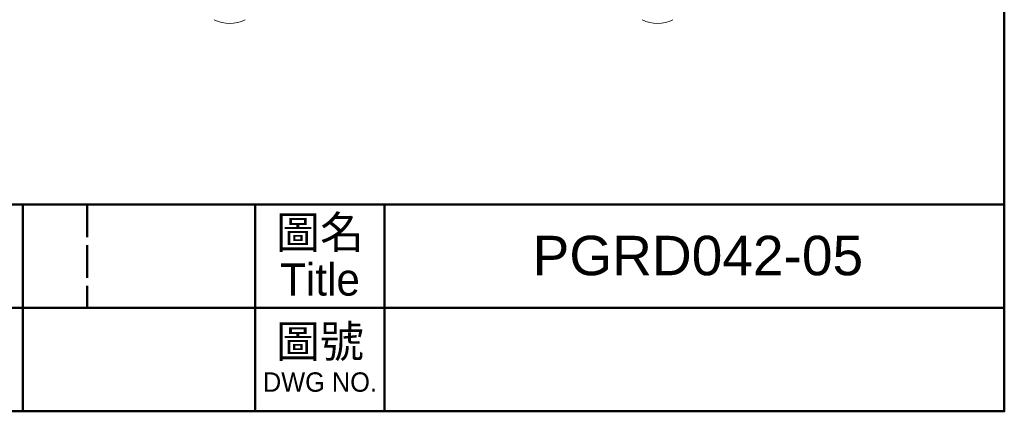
# Model space of a CAD drawing. Header units: millimetres. Extents: x 2723 to 3130, y 721 to 1006.
# Tile 5 of 8: x 3021 to 3130, y 721 to 764. Entities that reach past the tile are written whole.
import ezdxf

# ---------------------------------------------------------------- set-up
doc = ezdxf.new("R2010")
doc.units = ezdxf.units.MM
doc.linetypes.add('DASHED', pattern=[0.2068, 0.1655, -0.0413])
doc.layers.add('圖框', color=7, linetype='Continuous', lineweight=50)
doc.layers.add('產品', color=7, linetype='Continuous')
doc.styles.add('預設-ISO', font='arial.ttf')

# ---------------------------------------------------------------- blocks, each defined once
blk = doc.blocks.new('標題欄框 下標註')
at = {"layer": '圖框'}
for p, q in [((211.283, 89.91), (211.283, 81.91)), ((229.283, 89.91), (229.283, 73.91)), ((239.283, 89.91), (239.283, 73.91)), ((162.283, 81.91), (287.283, 81.91)), ((211.283, 81.91), (211.283, 73.91))]:
    blk.add_line(p, q, dxfattribs=at)
at = {"layer": '圖框', "linetype": 'DASHED', "ltscale": 15.230104}
blk.add_line((216.283, 89.91), (216.283, 81.91), dxfattribs=at)
at = {"layer": '圖框'}
for points in [[(2.283, 89.91), (287.283, 89.91), (287.283, 273.91), (2.283, 273.91)], [(287.283, 89.91), (2.283, 89.91), (2.283, 73.91), (287.283, 73.91)]]:
    blk.add_lwpolyline(points, close=True, dxfattribs=at)
at = {"layer": '圖框', "color": 7, "attachment_point": 5, "line_spacing_factor": 0.875, "style": '預設-ISO'}
for s, insert, char_height, width in [('\\f新細明體|b0|i0;\\H2.5000;圖名\\PTitle', (234.302, 85.921), 2.5, 10.09163), ('\\f新細明體|b0|i0;\\H2.5000;圖號\\P\\f新細明體|b0|i0;\\H1.5000;DWG NO.', (234.297, 77.986), 3.5, 9.97321)]:
    blk.add_mtext(s, dxfattribs=dict(at, insert=insert, char_height=char_height, width=width))
blk = doc.blocks.new('A$C7F325331')
at = {"color": 0, "linetype": 'Continuous', "lineweight": 15}
for centre in [(22.95, 3.69), (70.22, 3.69)]:
    blk.add_arc(centre, 3.69, 242.6097, 297.3903, dxfattribs=at)

msp = doc.modelspace()

# ---------------------------------------------------------------- block references
at = {"layer": '圖框', "xscale": 1.426940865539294, "yscale": 1.426940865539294, "zscale": 1.426940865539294}
msp.add_blockref('標題欄框 下標註', (2719.95, 615.38), dxfattribs=at)
at = {"layer": '產品'}
msp.add_blockref('A$C7F325331', (3021.356, 763.676), dxfattribs=at)

# ---------------------------------------------------------------- texts
at = {"layer": '圖框', "insert": (3096.034, 738.016), "char_height": 4.356, "width": 64.08699, "attachment_point": 5, "style": '預設-ISO'}
msp.add_mtext('PGRD042-05', dxfattribs=at)

doc.saveas('drawing.dxf')
